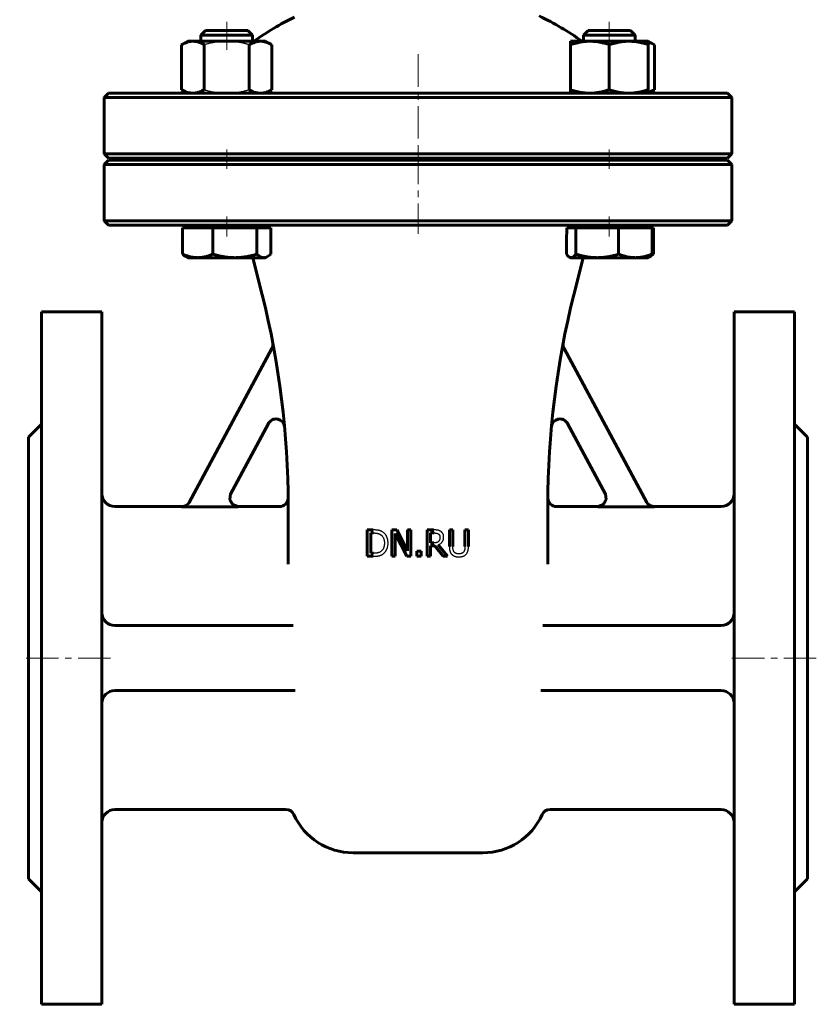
# Model space of a CAD drawing. Header units: millimetres. Extents: x -130 to 130, y -222 to 222.
# Tile 1 of 2: x -92 to 92, y -222 to 5. Entities that reach past the tile are written whole.
import ezdxf

# ---------------------------------------------------------------- set-up
doc = ezdxf.new("R2010")
doc.units = ezdxf.units.MM
for name, pattern in [('K5LT-1', [0]), ('K5LT_AXLED', [12, 7.5, -1.5, 1.5, -1.5]), ('K5LT_BASIC', [0])]:
    doc.linetypes.add(name, pattern=pattern)
doc.layers.add('Системный слой (1)', color=7, linetype='Continuous', true_color=0x6c6c6c)

# ---------------------------------------------------------------- blocks, each defined once
blk = doc.blocks.new('U0')
at = {"layer": 'Системный слой (1)', "color": 143, "linetype": 'K5LT_BASIC', "lineweight": 60, "true_color": 0x33acca}
for p, q in [((48.88, 2.75), (39.27, 2.75)), ((49.12, 2.75), (48.88, 2.75))]:
    blk.add_line(p, q, dxfattribs=at)
blk = doc.blocks.new('U1')
at = {"layer": 'Системный слой (1)', "color": 143, "linetype": 'K5LT_BASIC', "lineweight": 60, "true_color": 0x33acca}
for p, q in [((53.64, -0.09), (53.19, 0.07)), ((54.1, -0.29), (53.64, -0.09)), ((54.59, -0.55), (54.1, -0.29))]:
    blk.add_line(p, q, dxfattribs=at)
blk = doc.blocks.new('U2')
at = {"layer": 'Системный слой (1)', "color": 143, "linetype": 'K5LT_BASIC', "lineweight": 60, "true_color": 0x33acca}
for p, q in [((53.64, -11.41), (54.1, -11.21)), ((54.1, -11.21), (54.59, -10.95)), ((53.19, -11.57), (53.64, -11.41))]:
    blk.add_line(p, q, dxfattribs=at)
blk = doc.blocks.new('U3')
at = {"layer": 'Системный слой (1)', "color": 143, "linetype": 'K5LT_BASIC', "lineweight": 60, "true_color": 0x33acca}
for p, q in [((53.5, -49.57), (53.55, -49.54)), ((53.55, -49.54), (53.61, -49.51)), ((53.61, -49.51), (53.66, -49.48)), ((53.66, -49.48), (53.88, -49.34)), ((53.88, -49.34), (54.12, -49.16)), ((54.12, -49.16), (54.36, -48.95))]:
    blk.add_line(p, q, dxfattribs=at)
blk = doc.blocks.new('U5')
at = {"layer": 'Системный слой (1)', "color": 143, "linetype": 'K5LT_BASIC', "lineweight": 60, "true_color": 0x33acca}
for start, end in [(116.0652, 125.6514), (54.3486, 64.4836)]:
    blk.add_arc((0, -52.57), 65, start, end, dxfattribs=at)
blk = doc.blocks.new('U7')
at = {"layer": 'Системный слой (1)', "color": 143, "linetype": 'K5LT_BASIC', "lineweight": 60, "true_color": 0x33acca}
for p, q in [((0, -27.25), (-71.5, -27.25)), ((71.5, -27.25), (0, -27.25))]:
    blk.add_line(p, q, dxfattribs=at)
blk = doc.blocks.new('U8')
at = {"layer": 'Системный слой (1)', "color": 143, "linetype": 'K5LT_BASIC', "lineweight": 60, "true_color": 0x33acca}
for p, q in [((-71.5, -26.75), (0, -26.75)), ((0, -26.75), (71.5, -26.75))]:
    blk.add_line(p, q, dxfattribs=at)
blk = doc.blocks.new('U9')
at = {"layer": 'Системный слой (1)', "color": 143, "linetype": 'K5LT_BASIC', "lineweight": 60, "true_color": 0x33acca}
for p, q in [((34.31, -48.95), (34.55, -49.25)), ((34.55, -49.25), (34.78, -49.48)), ((34.78, -49.48), (34.99, -49.64)), ((34.99, -49.64), (35.13, -49.7)), ((35.13, -49.7), (35.26, -49.74)), ((35.26, -49.74), (35.39, -49.75))]:
    blk.add_line(p, q, dxfattribs=at)
blk = doc.blocks.new('U11')
at = {"layer": 'Системный слой (1)', "color": 143, "linetype": 'K5LT_BASIC', "lineweight": 60, "true_color": 0x33acca}
for p, q in [((53, -106.52), (52.79, -106.2)), ((53.25, -106.77), (53, -106.52)), ((53.38, -106.88), (53.25, -106.77)), ((53.46, -106.93), (53.38, -106.88)), ((53.49, -106.95), (53.46, -106.93)), ((53.51, -106.96), (53.49, -106.95)), ((53.84, -107.12), (53.51, -106.96)), ((54.55, -107.25), (53.84, -107.12))]:
    blk.add_line(p, q, dxfattribs=at)
blk = doc.blocks.new('U12')
at = {"layer": 'Системный слой (1)', "color": 143, "linetype": 'K5LT_BASIC', "lineweight": 60, "true_color": 0x33acca}
for p, q in [((-43.28, -104.3), (-43.48, -105.64)), ((-43.48, -105.64), (-42.79, -106.79)), ((-42.79, -106.79), (-41.52, -107.25))]:
    blk.add_line(p, q, dxfattribs=at)
blk = doc.blocks.new('U14')
at = {"layer": 'Системный слой (1)', "color": 143, "linetype": 'K5LT_BASIC', "lineweight": 60, "true_color": 0x33acca}
for p, q in [((41.52, -107.25), (32, -107.25)), ((70, -107.25), (54.55, -107.25))]:
    blk.add_line(p, q, dxfattribs=at)
blk = doc.blocks.new('U16')
at = {"layer": 'Системный слой (1)', "color": 143, "linetype": 'K5LT_BASIC', "lineweight": 60, "true_color": 0x33acca}
for p, q in [((-54.55, -107.25), (-70, -107.25)), ((-32, -107.25), (-41.52, -107.25))]:
    blk.add_line(p, q, dxfattribs=at)
blk = doc.blocks.new('U17')
at = {"layer": 'Системный слой (1)', "color": 143, "linetype": 'K5LT_BASIC', "lineweight": 60, "true_color": 0x33acca}
for p, q in [((43.28, -104.3), (43.48, -105.64)), ((42.79, -106.79), (41.52, -107.25)), ((43.48, -105.64), (42.79, -106.79))]:
    blk.add_line(p, q, dxfattribs=at)
blk = doc.blocks.new('U18')
at = {"layer": 'Системный слой (1)', "color": 143, "linetype": 'K5LT_BASIC', "lineweight": 60, "true_color": 0x33acca}
for p, q in [((-45.72, 2.75), (-49.12, 2.75)), ((-39.27, 2.75), (-45.72, 2.75))]:
    blk.add_line(p, q, dxfattribs=at)
blk = doc.blocks.new('U19')
at = {"layer": 'Системный слой (1)', "color": 143, "linetype": 'K5LT_BASIC', "lineweight": 60, "true_color": 0x33acca}
for p, q in [((-35.64, -49.75), (-35.34, -49.72)), ((-35.34, -49.72), (-35.03, -49.63)), ((-35.03, -49.63), (-34.73, -49.48)), ((-34.73, -49.48), (-34.5, -49.34)), ((-34.5, -49.34), (-34.27, -49.16)), ((-34.27, -49.16), (-34.03, -48.95))]:
    blk.add_line(p, q, dxfattribs=at)

msp = doc.modelspace()

# ---------------------------------------------------------------- linework, layer by layer
at = {"layer": 'Системный слой (1)', "color": 30, "linetype": 'K5LT_AXLED', "lineweight": 18, "true_color": 0xff8000}
for p, q in [((-44.19, -1.75), (-44.19, 4.75)), ((44.19, -1.75), (44.19, 4.75)), ((0, -2.75), (0, -28.75)), ((-44.19, -29.25), (-44.19, -24.75)), ((44.19, -29.25), (44.19, -24.75)), ((0, -25.25), (0, -44.25)), ((-44.19, -44.85), (-44.19, -40.25)), ((44.19, -44.85), (44.19, -40.25)), ((-71, -142.25), (-92, -142.25)), ((92, -142.25), (71, -142.25))]:
    msp.add_line(p, q, dxfattribs=at)
at = {"layer": 'Системный слой (1)', "color": 143, "linetype": 'K5LT_BASIC', "lineweight": 60, "true_color": 0x33acca}
for p, q in [((-49.12, 2.75), (-50.19, 1.68)), ((-39.27, 2.75), (-38.19, 1.68)), ((39.27, 2.75), (38.19, 1.68)), ((49.12, 2.75), (50.19, 1.68)), ((-53.19, 0.25), (-54.59, -0.55)), ((-53.19, 0.25), (-51.99, 0.25)), ((-51.99, 0.25), (-44.19, 0.25)), ((-50.19, 1.68), (-46.05, 1.68)), ((-50.19, 0.25), (-50.19, 1.68)), ((-46.05, 1.68), (-38.19, 1.68)), ((-44.19, 0.25), (-36.4, 0.25)), ((-38.19, 0.25), (-38.19, 1.68)), ((-36.4, 0.25), (-35.19, 0.25)), ((-35.19, 0.25), (-33.8, -0.55)), ((35.19, -0.55), (35.19, 0.25)), ((35.19, 0.25), (39.69, 0.25)), ((38.19, 0.25), (38.19, 1.68)), ((38.19, 1.68), (49.9, 1.68)), ((39.69, 0.25), (48.69, 0.25)), ((48.69, 0.25), (53.19, 0.25)), ((49.9, 1.68), (50.19, 1.68)), ((50.19, 0.25), (50.19, 1.68)), ((53.19, 0.25), (54.59, -0.55)), ((53.19, 0.25), (53.19, -0.55)), ((-54.59, -0.55), (-54.59, -10.95)), ((-49.39, -0.55), (-49.39, -10.95)), ((-39, -0.55), (-39, -10.95)), ((-33.8, -0.55), (-33.8, -10.95)), ((35.19, -0.55), (35.19, -10.95)), ((44.19, -0.55), (44.19, -10.95)), ((53.19, -0.55), (53.19, -10.95)), ((54.59, -0.55), (54.59, -10.95)), ((-53.19, -11.75), (-54.59, -10.95)), ((-35.19, -11.75), (-33.8, -10.95)), ((35.19, -11.75), (35.19, -10.95)), ((53.19, -11.75), (54.59, -10.95)), ((53.19, -10.95), (53.19, -11.75)), ((-71.5, -11.75), (-72.5, -12.75)), ((-72.5, -25.75), (-72.5, -12.75)), ((-72.5, -12.75), (0, -12.75)), ((-50.56, -11.75), (-71.5, -11.75)), ((0, -11.75), (-50.56, -11.75)), ((50.56, -11.75), (0, -11.75)), ((0, -12.75), (72.5, -12.75)), ((71.5, -11.75), (50.56, -11.75)), ((71.5, -11.75), (72.5, -12.75)), ((72.5, -25.75), (72.5, -12.75)), ((-71.5, -26.75), (-72.5, -25.75)), ((0, -25.75), (-72.5, -25.75)), ((-71.5, -27.25), (-72.5, -28.25)), ((-50.19, -27.25), (-50.19, -26.75)), ((-38.19, -27.25), (-38.19, -26.75)), ((72.5, -25.75), (0, -25.75)), ((38.19, -27.25), (38.19, -26.75)), ((50.19, -27.25), (50.19, -26.75)), ((71.5, -26.75), (72.5, -25.75)), ((71.5, -27.25), (72.5, -28.25)), ((-72.5, -41.25), (-72.5, -28.25)), ((-72.5, -28.25), (0, -28.25)), ((0, -28.25), (72.5, -28.25)), ((72.5, -41.25), (72.5, -28.25)), ((-71.5, -42.25), (-72.5, -41.25)), ((0, -41.25), (-72.5, -41.25)), ((-71.5, -42.25), (-50.56, -42.25)), ((-54.36, -42.85), (-50.89, -42.85)), ((-54.36, -42.85), (-54.36, -48.95)), ((-53.19, -42.85), (-53.19, -42.25)), ((-50.89, -42.85), (-47.41, -42.85)), ((-50.56, -42.25), (0, -42.25)), ((-47.41, -42.85), (-47.41, -48.95)), ((-47.41, -42.85), (-42.33, -42.85)), ((-42.33, -42.85), (-37.25, -42.85)), ((-37.25, -42.85), (-37.25, -48.95)), ((-37.25, -42.85), (-35.64, -42.85)), ((-35.64, -42.85), (-34.03, -42.85)), ((-35.19, -42.85), (-35.19, -42.25)), ((-34.03, -42.85), (-34.03, -48.95)), ((72.5, -41.25), (0, -41.25)), ((0, -42.25), (50.56, -42.25)), ((34.41, -42.85), (35.39, -42.85)), ((35.19, -42.85), (35.19, -42.25)), ((35.39, -42.85), (36.47, -42.85)), ((36.47, -42.85), (41.41, -42.85)), ((36.47, -42.85), (36.47, -48.95)), ((41.41, -42.85), (46.35, -42.85)), ((46.35, -42.85), (50.21, -42.85)), ((46.35, -42.85), (46.35, -48.95)), ((50.21, -42.85), (54.08, -42.85)), ((50.56, -42.25), (71.5, -42.25)), ((53.19, -42.85), (53.19, -42.25)), ((54.08, -42.85), (54.08, -48.95)), ((54.08, -42.85), (54.36, -42.85)), ((54.36, -42.85), (54.36, -48.95)), ((71.5, -42.25), (72.5, -41.25)), ((34.31, -45.31), (34.31, -48.95)), ((-53.19, -49.75), (-53.66, -49.48)), ((-50.89, -49.75), (-53.19, -49.75)), ((-42.33, -49.75), (-50.89, -49.75)), ((-35.64, -49.75), (-42.33, -49.75)), ((-35.97, -58.36), (-38.12, -49.75)), ((-35.19, -49.75), (-35.64, -49.75)), ((-35.19, -49.75), (-34.73, -49.48)), ((35.19, -49.75), (34.99, -49.64)), ((35.39, -49.75), (35.19, -49.75)), ((41.41, -49.75), (35.39, -49.75)), ((35.97, -58.36), (38.12, -49.75)), ((50.21, -49.75), (41.41, -49.75)), ((53.19, -49.75), (50.21, -49.75)), ((53.19, -49.75), (53.39, -49.64)), ((53.39, -49.64), (53.66, -49.48)), ((-87, -62.25), (-87, -222.25)), ((-87, -62.25), (-73, -62.25)), ((-73, -62.25), (-73, -222.25)), ((87, -62.25), (73, -62.25)), ((73, -62.25), (73, -222.25)), ((87, -62.25), (87, -222.25)), ((-52.83, -106.28), (-33.74, -70.73)), ((52.83, -106.28), (33.74, -70.73)), ((-90, -91.25), (-87, -88.25)), ((-34.57, -88.07), (-43.33, -104.39)), ((34.57, -88.07), (43.33, -104.39)), ((90, -91.25), (87, -88.25)), ((-90, -91.25), (-90, -193.25)), ((90, -91.25), (90, -193.25)), ((-30, -120.59), (-30, -106.87)), ((30, -120.59), (30, -106.87)), ((-54.6, -107.34), (-41.57, -107.34)), ((54.6, -107.34), (41.57, -107.34)), ((-10.33, -112.65), (-11.72, -112.65)), ((-11.72, -112.65), (-11.72, -118.75)), ((-10.91, -118.05), (-10.91, -113.35)), ((-10.91, -113.35), (-10.29, -113.35)), ((-6.03, -112.65), (-6.03, -118.75)), ((-4.88, -112.65), (-6.03, -112.65)), ((-5.28, -118.75), (-5.28, -113.49)), ((-5.28, -113.49), (-2.58, -118.75)), ((-2.43, -117.48), (-4.88, -112.65)), ((-2.43, -112.65), (-2.43, -117.48)), ((-1.67, -112.65), (-2.43, -112.65)), ((-1.67, -118.75), (-1.67, -112.65)), ((2.11, -112.65), (2.11, -118.75)), ((3.68, -112.65), (2.11, -112.65)), ((2.92, -115.64), (2.92, -113.35)), ((2.92, -113.35), (3.72, -113.35)), ((7.24, -112.65), (7.24, -116.45)), ((8.05, -112.65), (7.24, -112.65)), ((8.05, -116.45), (8.05, -112.65)), ((11.65, -112.65), (10.84, -112.65)), ((10.84, -112.65), (10.84, -116.47)), ((11.65, -116.45), (11.65, -112.65)), ((3.63, -115.64), (2.92, -115.64)), ((-10.29, -118.05), (-10.91, -118.05)), ((-0.27, -117.58), (-0.27, -118.75)), ((0.7, -117.58), (-0.27, -117.58)), ((0.7, -118.75), (0.7, -117.58)), ((2.92, -118.75), (2.92, -116.32)), ((2.92, -116.32), (3.85, -116.32)), ((3.85, -116.32), (5.78, -118.75)), ((6.83, -118.75), (4.66, -116.09)), ((-11.72, -118.75), (-10.32, -118.75)), ((-6.03, -118.75), (-5.28, -118.75)), ((-2.58, -118.75), (-1.67, -118.75)), ((-0.27, -118.75), (0.7, -118.75)), ((2.11, -118.75), (2.92, -118.75)), ((5.78, -118.75), (6.83, -118.75)), ((-70, -134.75), (-28.83, -134.75)), ((70, -134.75), (28.83, -134.75)), ((-28.36, -149.75), (-70, -149.75)), ((28.36, -149.75), (70, -149.75)), ((-30.49, -177.25), (-70, -177.25)), ((70, -177.25), (30.49, -177.25)), ((-15, -187.25), (15, -187.25)), ((-90, -193.25), (-87, -196.25)), ((90, -193.25), (87, -196.25)), ((-87, -222.25), (-73, -222.25)), ((87, -222.25), (73, -222.25))]:
    msp.add_line(p, q, dxfattribs=at)
for centre, radius, start, end in [((-230, -106.87), 200, 0, 14.0362), ((230, -106.87), 200, 165.9638, 180), ((-35.5, -69.78), 2, 331.7693, 10.7966), ((35.5, -69.78), 2, 169.2034, 208.2307), ((-32.81, -89.02), 2, 5.1726, 151.7693), ((32.81, -89.02), 2, 28.2307, 174.8274), ((-70, -104.25), 3, 180, 270), ((70, -104.25), 3, 270, 0), ((-32, -105.25), 2, 270, 355.7768), ((32, -105.25), 2, 184.2232, 270), ((230, -106.87), 200, 179.5778, 179.5779), ((-70, -131.75), 3, 180, 270), ((70, -131.75), 3, 270, 0), ((-70, -152.75), 3, 90, 180), ((70, -152.75), 3, 0, 90), ((-70, -180.25), 3, 90, 180), ((-30.49, -179.25), 2, 24.3157, 90), ((30.49, -179.25), 2, 90, 155.6843), ((70, -180.25), 3, 0, 90), ((-15, -172.25), 15, 204.3157, 270), ((15, -172.25), 15, 270, 335.6843)]:
    msp.add_arc(centre, radius, start, end, dxfattribs=at)
msp.add_ellipse((31.99, -12.44), major_axis=(0.64, 63.14), ratio=0.049247, start_param=4.165263, end_param=4.210345, dxfattribs=at)
for points, knots in [([(-51.99, 0.25), (-52.1, 0.25), (-52.32, 0.24), (-52.66, 0.2), (-52.98, 0.13), (-53.29, 0.04), (-53.65, -0.09), (-54.08, -0.28), (-54.42, -0.46), (-54.59, -0.55)], [0, 0, 0, 0, 1.413858, 2.745248, 4.003674, 5.206773, 6.389289, 8.162955, 10, 10, 10, 10]), ([(-49.39, -0.55), (-49.61, -0.42), (-49.99, -0.23), (-50.5, -0.02), (-50.93, 0.12), (-51.33, 0.2), (-51.68, 0.24), (-51.9, 0.25), (-51.99, 0.25)], [0, 0, 0, 0, 2.090274, 3.696535, 5.221998, 6.6506, 8.010791, 9, 9, 9, 9]), ([(-36.4, 0.25), (-36.51, 0.25), (-36.74, 0.24), (-37.07, 0.2), (-37.39, 0.13), (-37.7, 0.04), (-38.07, -0.09), (-38.49, -0.28), (-38.83, -0.46), (-39, -0.55)], [0, 0, 0, 0, 1.413858, 2.745248, 4.003674, 5.206773, 6.389289, 8.162955, 10, 10, 10, 10]), ([(-33.8, -0.55), (-34.03, -0.42), (-34.4, -0.23), (-34.91, -0.02), (-35.34, 0.12), (-35.74, 0.2), (-36.09, 0.24), (-36.31, 0.25), (-36.4, 0.25)], [0, 0, 0, 0, 2.090274, 3.696535, 5.221998, 6.6506, 8.010791, 9, 9, 9, 9]), ([(39.69, 0.25), (39.5, 0.25), (39.11, 0.24), (38.54, 0.2), (37.98, 0.13), (37.44, 0.04), (36.81, -0.09), (36.07, -0.28), (35.49, -0.46), (35.19, -0.55)], [0, 0, 0, 0, 1.413858, 2.745248, 4.003674, 5.206773, 6.389289, 8.162955, 10, 10, 10, 10]), ([(44.19, -0.55), (43.81, -0.42), (43.15, -0.23), (42.27, -0.02), (41.52, 0.12), (40.83, 0.2), (40.23, 0.24), (39.85, 0.25), (39.69, 0.25)], [0, 0, 0, 0, 2.090274, 3.696535, 5.221998, 6.6506, 8.010791, 9, 9, 9, 9]), ([(48.69, 0.25), (48.5, 0.25), (48.11, 0.24), (47.54, 0.2), (46.98, 0.13), (46.44, 0.04), (45.81, -0.09), (45.07, -0.28), (44.49, -0.46), (44.19, -0.55)], [0, 0, 0, 0, 1.413858, 2.745248, 4.003674, 5.206773, 6.389289, 8.162955, 10, 10, 10, 10]), ([(53.19, -0.55), (52.81, -0.42), (52.15, -0.23), (51.27, -0.02), (50.52, 0.12), (49.83, 0.2), (49.23, 0.24), (48.85, 0.25), (48.69, 0.25)], [0, 0, 0, 0, 2.090274, 3.696535, 5.221998, 6.6506, 8.010791, 9, 9, 9, 9]), ([(-54.59, -10.95), (-54.36, -11.08), (-53.98, -11.27), (-53.47, -11.48), (-53.04, -11.62), (-52.64, -11.7), (-52.3, -11.74), (-52.08, -11.75), (-51.99, -11.75)], [0, 0, 0, 0, 2.090274, 3.696535, 5.221998, 6.6506, 8.010791, 9, 9, 9, 9]), ([(-51.99, -11.75), (-51.88, -11.75), (-51.65, -11.74), (-51.32, -11.7), (-51, -11.63), (-50.69, -11.54), (-50.32, -11.41), (-49.89, -11.22), (-49.56, -11.04), (-49.39, -10.95)], [0, 0, 0, 0, 1.413858, 2.745248, 4.003674, 5.206773, 6.389289, 8.162955, 10, 10, 10, 10]), ([(-39, -10.95), (-38.77, -11.08), (-38.4, -11.27), (-37.89, -11.48), (-37.46, -11.62), (-37.06, -11.7), (-36.71, -11.74), (-36.49, -11.75), (-36.4, -11.75)], [0, 0, 0, 0, 2.090274, 3.696535, 5.221998, 6.6506, 8.010791, 9, 9, 9, 9]), ([(-36.4, -11.75), (-36.29, -11.75), (-36.06, -11.74), (-35.73, -11.7), (-35.41, -11.63), (-35.1, -11.54), (-34.73, -11.41), (-34.31, -11.22), (-33.97, -11.04), (-33.8, -10.95)], [0, 0, 0, 0, 1.413858, 2.745248, 4.003674, 5.206773, 6.389289, 8.162955, 10, 10, 10, 10]), ([(35.19, -10.95), (35.58, -11.08), (36.24, -11.27), (37.12, -11.48), (37.87, -11.62), (38.56, -11.7), (39.16, -11.74), (39.54, -11.75), (39.69, -11.75)], [0, 0, 0, 0, 2.090274, 3.696535, 5.221998, 6.6506, 8.010791, 9, 9, 9, 9]), ([(39.69, -11.75), (39.89, -11.75), (40.28, -11.74), (40.85, -11.7), (41.4, -11.63), (41.95, -11.54), (42.58, -11.41), (43.32, -11.22), (43.9, -11.04), (44.19, -10.95)], [0, 0, 0, 0, 1.413858, 2.745248, 4.003674, 5.206773, 6.389289, 8.162955, 10, 10, 10, 10]), ([(44.19, -10.95), (44.58, -11.08), (45.24, -11.27), (46.12, -11.48), (46.87, -11.62), (47.56, -11.7), (48.16, -11.74), (48.54, -11.75), (48.69, -11.75)], [0, 0, 0, 0, 2.090274, 3.696535, 5.221998, 6.6506, 8.010791, 9, 9, 9, 9]), ([(48.69, -11.75), (48.89, -11.75), (49.28, -11.74), (49.85, -11.7), (50.4, -11.63), (50.95, -11.54), (51.58, -11.41), (52.32, -11.22), (52.9, -11.04), (53.19, -10.95)], [0, 0, 0, 0, 1.413858, 2.745248, 4.003674, 5.206773, 6.389289, 8.162955, 10, 10, 10, 10]), ([(-53.66, -49.48), (-53.77, -49.42), (-53.99, -49.27), (-54.23, -49.06), (-54.36, -48.95)], [0, 0, 0, 0, 2.43702, 5, 5, 5, 5]), ([(-54.36, -48.95), (-54.06, -49.08), (-53.56, -49.27), (-52.87, -49.48), (-52.3, -49.62), (-51.77, -49.7), (-51.3, -49.74), (-51.01, -49.75), (-50.89, -49.75)], [0, 0, 0, 0, 2.090274, 3.696535, 5.221998, 6.6506, 8.010791, 9, 9, 9, 9]), ([(-50.89, -49.75), (-50.74, -49.75), (-50.44, -49.74), (-50, -49.7), (-49.57, -49.63), (-49.15, -49.54), (-48.66, -49.41), (-48.09, -49.22), (-47.64, -49.05), (-47.41, -48.95)], [0, 0, 0, 0, 1.413858, 2.745248, 4.003674, 5.206773, 6.389289, 8.162955, 10, 10, 10, 10]), ([(-47.41, -48.95), (-46.98, -49.08), (-46.23, -49.27), (-45.24, -49.48), (-44.4, -49.62), (-43.61, -49.7), (-42.93, -49.74), (-42.51, -49.75), (-42.33, -49.75)], [0, 0, 0, 0, 2.090274, 3.696535, 5.221998, 6.6506, 8.010791, 9, 9, 9, 9]), ([(-42.33, -49.75), (-42.11, -49.75), (-41.67, -49.74), (-41.03, -49.7), (-40.4, -49.63), (-39.79, -49.54), (-39.07, -49.41), (-38.23, -49.22), (-37.58, -49.05), (-37.25, -48.95)], [0, 0, 0, 0, 1.413858, 2.745248, 4.003674, 5.206773, 6.389289, 8.162955, 10, 10, 10, 10]), ([(-37.25, -48.95), (-37.11, -49.08), (-36.87, -49.27), (-36.56, -49.48), (-36.29, -49.62), (-36.04, -49.7), (-35.83, -49.74), (-35.69, -49.75), (-35.64, -49.75)], [0, 0, 0, 0, 2.090274, 3.696535, 5.221998, 6.6506, 8.010791, 9, 9, 9, 9]), ([(35.39, -49.75), (35.44, -49.75), (35.53, -49.74), (35.67, -49.7), (35.8, -49.63), (35.93, -49.54), (36.08, -49.41), (36.26, -49.22), (36.39, -49.05), (36.47, -48.95)], [0, 0, 0, 0, 1.413858, 2.745248, 4.003674, 5.206773, 6.389289, 8.162955, 10, 10, 10, 10]), ([(36.47, -48.95), (36.89, -49.08), (37.61, -49.27), (38.58, -49.48), (39.4, -49.62), (40.16, -49.7), (40.82, -49.74), (41.23, -49.75), (41.41, -49.75)], [0, 0, 0, 0, 2.090274, 3.696535, 5.221998, 6.6506, 8.010791, 9, 9, 9, 9]), ([(41.41, -49.75), (41.62, -49.75), (42.04, -49.74), (42.67, -49.7), (43.28, -49.63), (43.88, -49.54), (44.57, -49.41), (45.39, -49.22), (46.02, -49.05), (46.35, -48.95)], [0, 0, 0, 0, 1.413858, 2.745248, 4.003674, 5.206773, 6.389289, 8.162955, 10, 10, 10, 10]), ([(46.35, -48.95), (46.68, -49.08), (47.24, -49.27), (48, -49.48), (48.64, -49.62), (49.23, -49.7), (49.75, -49.74), (50.07, -49.75), (50.21, -49.75)], [0, 0, 0, 0, 2.090274, 3.696535, 5.221998, 6.6506, 8.010791, 9, 9, 9, 9]), ([(50.21, -49.75), (50.38, -49.75), (50.71, -49.74), (51.2, -49.7), (51.68, -49.63), (52.15, -49.54), (52.69, -49.41), (53.33, -49.22), (53.82, -49.05), (54.08, -48.95)], [0, 0, 0, 0, 1.413858, 2.745248, 4.003674, 5.206773, 6.389289, 8.162955, 10, 10, 10, 10]), ([(54.08, -48.95), (53.98, -49.08), (53.82, -49.28), (53.6, -49.5), (53.46, -49.59), (53.39, -49.64)], [0, 0, 0, 0, 2.325893, 4.060891, 6, 6, 6, 6]), ([(-54.55, -107.25), (-54.19, -107.25), (-53.47, -107.05), (-52.96, -106.51), (-52.79, -106.2), (-52.79, -106.2), (-52.79, -106.2)], [0, 0, 0, 0, 0.49999, 0.999979, 0.999979, 1, 1, 1, 1])]:
    msp.add_open_spline(points, degree=3, knots=knots, dxfattribs=at)
at = {"layer": 'Системный слой (1)', "color": 7, "linetype": 'K5LT-1'}
for points, knots in [([(-44.19, 0.25), (-44.28, 0.25), (-44.44, 0.25), (-44.69, 0.24), (-44.93, 0.23), (-45.26, 0.22), (-45.67, 0.18), (-46.14, 0.13), (-46.6, 0.07), (-46.96, 0.01), (-47.26, -0.04), (-47.49, -0.09), (-47.71, -0.13), (-47.98, -0.19), (-48.29, -0.26), (-48.65, -0.35), (-49.02, -0.45), (-49.26, -0.52), (-49.39, -0.55)], [0.5271387, 0.5271387, 0.5271387, 0.5271387, 0.5531458, 0.5791529, 0.6051599, 0.631167, 0.6831811, 0.7351952, 0.7805193, 0.8258433, 0.8485053, 0.8711674, 0.8938294, 0.9164914, 0.9509379, 0.9853845, 1.019831, 1.0542775, 1.0542775, 1.0542775, 1.0542775]), ([(-39, -0.55), (-39.08, -0.53), (-39.24, -0.49), (-39.48, -0.42), (-39.71, -0.36), (-40.02, -0.28), (-40.4, -0.19), (-40.78, -0.11), (-41.08, -0.05), (-41.31, -0.01), (-41.54, 0.03), (-41.99, 0.1), (-42.49, 0.16), (-43.04, 0.21), (-43.55, 0.24), (-43.94, 0.25), (-44.19, 0.25)], [0, 0, 0, 0, 0.0222295, 0.0444591, 0.0666886, 0.0889181, 0.1333772, 0.1778363, 0.2011328, 0.2244293, 0.2477258, 0.2710223, 0.3642084, 0.404941, 0.4456736, 0.5271387, 0.5271387, 0.5271387, 0.5271387]), ([(-49.39, -10.95), (-49.31, -10.97), (-49.15, -11.01), (-48.91, -11.08), (-48.67, -11.14), (-48.36, -11.22), (-47.98, -11.31), (-47.61, -11.39), (-47.31, -11.45), (-47.08, -11.49), (-46.85, -11.53), (-46.4, -11.6), (-45.9, -11.66), (-45.35, -11.71), (-44.84, -11.74), (-44.45, -11.75), (-44.19, -11.75)], [0, 0, 0, 0, 0.0222295, 0.0444591, 0.0666886, 0.0889181, 0.1333772, 0.1778363, 0.2011328, 0.2244293, 0.2477258, 0.2710223, 0.3642084, 0.404941, 0.4456736, 0.5271387, 0.5271387, 0.5271387, 0.5271387]), ([(-44.19, -11.75), (-44.11, -11.75), (-43.95, -11.75), (-43.7, -11.74), (-43.46, -11.73), (-43.13, -11.72), (-42.72, -11.68), (-42.25, -11.63), (-41.79, -11.57), (-41.42, -11.51), (-41.13, -11.46), (-40.9, -11.41), (-40.68, -11.37), (-40.41, -11.31), (-40.1, -11.24), (-39.74, -11.15), (-39.37, -11.05), (-39.12, -10.98), (-39, -10.95)], [0.5271387, 0.5271387, 0.5271387, 0.5271387, 0.5531458, 0.5791529, 0.6051599, 0.631167, 0.6831811, 0.7351952, 0.7805193, 0.8258433, 0.8485053, 0.8711674, 0.8938294, 0.9164914, 0.9509379, 0.9853845, 1.019831, 1.0542775, 1.0542775, 1.0542775, 1.0542775]), ([(-41.57, -107.34), (-41.65, -107.34), (-41.79, -107.33), (-42.01, -107.29), (-42.19, -107.24), (-42.33, -107.19), (-42.41, -107.15), (-42.52, -107.1), (-42.66, -107.02), (-42.8, -106.92), (-42.87, -106.86), (-42.9, -106.83), (-42.94, -106.8), (-42.99, -106.75), (-43.08, -106.65), (-43.2, -106.51), (-43.31, -106.33), (-43.38, -106.19), (-43.41, -106.11), (-43.43, -106.05), (-43.44, -106.03), (-43.46, -105.98), (-43.48, -105.92), (-43.52, -105.79), (-43.55, -105.61), (-43.56, -105.44), (-43.56, -105.31), (-43.56, -105.22), (-43.55, -105.06), (-43.51, -104.86), (-43.45, -104.66), (-43.39, -104.5), (-43.35, -104.43), (-43.33, -104.39)], [0, 0, 0, 0, 0.0224537, 0.0449075, 0.0673612, 0.078568, 0.0897749, 0.0921139, 0.1156202, 0.1399616, 0.1424321, 0.1449427, 0.1495596, 0.1587934, 0.1654319, 0.1903196, 0.2152073, 0.2271693, 0.2391314, 0.2415649, 0.2439696, 0.2479649, 0.2559554, 0.2640218, 0.2880692, 0.3121167, 0.314446, 0.3263957, 0.3383455, 0.3632977, 0.38825, 0.4011544, 0.4140588, 0.4140588, 0.4140588, 0.4140588]), ([(41.57, -107.34), (41.65, -107.34), (41.79, -107.33), (42.01, -107.29), (42.19, -107.24), (42.33, -107.19), (42.41, -107.15), (42.52, -107.1), (42.66, -107.02), (42.8, -106.92), (42.87, -106.86), (42.9, -106.83), (42.94, -106.8), (42.99, -106.75), (43.08, -106.65), (43.2, -106.51), (43.31, -106.33), (43.38, -106.19), (43.41, -106.11), (43.43, -106.05), (43.44, -106.03), (43.46, -105.98), (43.48, -105.92), (43.52, -105.79), (43.55, -105.61), (43.56, -105.44), (43.56, -105.31), (43.56, -105.23), (43.55, -105.06), (43.51, -104.86), (43.45, -104.66), (43.39, -104.5), (43.35, -104.43), (43.33, -104.39)], [0, 0, 0, 0, 0.0224542, 0.0449084, 0.0673627, 0.0785697, 0.0897768, 0.0921159, 0.1156236, 0.1399663, 0.1424368, 0.1449472, 0.1495658, 0.158803, 0.1654335, 0.1903238, 0.2152141, 0.2271704, 0.2391268, 0.2415595, 0.2439634, 0.2479619, 0.255959, 0.2640037, 0.2880427, 0.3120816, 0.3144135, 0.3263786, 0.3383438, 0.3632977, 0.3882517, 0.4011553, 0.4140588, 0.4140588, 0.4140588, 0.4140588]), ([(-52.83, -106.28), (-52.87, -106.35), (-52.94, -106.47), (-53.04, -106.6), (-53.15, -106.73), (-53.23, -106.8), (-53.33, -106.89), (-53.4, -106.94), (-53.48, -107), (-53.53, -107.03), (-53.58, -107.06), (-53.64, -107.09), (-53.72, -107.14), (-53.81, -107.18), (-53.91, -107.22), (-54.02, -107.25), (-54.13, -107.28), (-54.24, -107.31), (-54.4, -107.33), (-54.52, -107.34), (-54.6, -107.34)], [0, 0, 0, 0, 0.022516, 0.0450321, 0.0479173, 0.0733185, 0.0758745, 0.0885202, 0.1011659, 0.1036446, 0.1082878, 0.1175741, 0.1237885, 0.1352393, 0.1466902, 0.158141, 0.1695918, 0.1810427, 0.1924935, 0.2169426, 0.2169426, 0.2169426, 0.2169426]), ([(52.83, -106.28), (52.87, -106.35), (52.94, -106.47), (53.04, -106.6), (53.15, -106.73), (53.23, -106.8), (53.33, -106.89), (53.4, -106.94), (53.48, -107), (53.53, -107.03), (53.58, -107.06), (53.64, -107.09), (53.72, -107.14), (53.81, -107.18), (53.91, -107.22), (54.02, -107.25), (54.13, -107.28), (54.24, -107.31), (54.39, -107.33), (54.51, -107.34), (54.59, -107.34), (54.6, -107.34)], [0, 0, 0, 0, 0.022518, 0.045036, 0.0479243, 0.0733306, 0.0758866, 0.0885297, 0.1011728, 0.1036506, 0.1082961, 0.117587, 0.1237836, 0.1352323, 0.146681, 0.1581297, 0.1695783, 0.181027, 0.1924757, 0.2144321, 0.2169426, 0.2169426, 0.2169426, 0.2169426]), ([(-8.15, -113.13), (-8.17, -113.12), (-8.2, -113.1), (-8.28, -113.05), (-8.38, -113), (-8.48, -112.95), (-8.56, -112.92), (-8.63, -112.89), (-8.7, -112.86), (-8.77, -112.84), (-8.84, -112.82), (-8.91, -112.8), (-8.97, -112.78), (-9.03, -112.77), (-9.09, -112.75), (-9.15, -112.74), (-9.2, -112.73), (-9.27, -112.72), (-9.39, -112.7), (-9.57, -112.68), (-9.76, -112.66), (-9.93, -112.66), (-10.06, -112.65), (-10.19, -112.65), (-10.29, -112.65), (-10.33, -112.65)], [-0.7117352, -0.7117352, -0.7117352, -0.7117352, -0.684263, -0.6567907, -0.6018462, -0.5469017, -0.5194294, -0.4919572, -0.4644849, -0.4370127, -0.4095404, -0.3820682, -0.3612712, -0.3404742, -0.3196773, -0.2988803, -0.282961, -0.2670417, -0.2352032, -0.1764024, -0.1176016, -0.0882012, -0.0588008, -0.0294004, 0, 0, 0, 0]), ([(-10.29, -113.35), (-10.26, -113.35), (-10.2, -113.35), (-10.11, -113.35), (-10.02, -113.36), (-9.93, -113.36), (-9.85, -113.37), (-9.78, -113.37), (-9.71, -113.38), (-9.64, -113.39), (-9.58, -113.4), (-9.52, -113.41), (-9.47, -113.42), (-9.42, -113.43), (-9.39, -113.43), (-9.36, -113.44), (-9.32, -113.45), (-9.28, -113.46), (-9.23, -113.48), (-9.18, -113.49), (-9.12, -113.51), (-9.06, -113.53), (-8.94, -113.58), (-8.82, -113.64), (-8.71, -113.7), (-8.68, -113.72)], [-0.1221363, -0.1221363, -0.1221363, -0.1221363, -0.1167227, -0.1113091, -0.1058954, -0.1004818, -0.0956723, -0.0908628, -0.0860534, -0.0812439, -0.0769512, -0.0726586, -0.068366, -0.0640733, -0.0621464, -0.0602195, -0.0563657, -0.0525119, -0.0486581, -0.0448044, -0.0409506, -0.033243, -0.028591, -0.0085238, 0, 0, 0, 0]), ([(-8.68, -113.72), (-8.65, -113.74), (-8.59, -113.78), (-8.52, -113.83), (-8.42, -113.91), (-8.31, -114.01), (-8.17, -114.18), (-8.05, -114.37), (-7.95, -114.58), (-7.89, -114.74), (-7.84, -114.91), (-7.8, -115.1), (-7.78, -115.32), (-7.77, -115.46), (-7.76, -115.54), (-7.76, -115.62), (-7.76, -115.67), (-7.76, -115.69)], [-0.2287227, -0.2287227, -0.2287227, -0.2287227, -0.2162683, -0.2038139, -0.2012236, -0.1771758, -0.1531352, -0.1290946, -0.1042272, -0.0811987, -0.0766793, -0.0511477, -0.0256161, -0.0192121, -0.0128081, -0.006404, 0, 0, 0, 0]), ([(-6.91, -115.7), (-6.91, -115.66), (-6.91, -115.58), (-6.92, -115.45), (-6.93, -115.33), (-6.94, -115.18), (-6.97, -115), (-7.01, -114.8), (-7.06, -114.61), (-7.12, -114.44), (-7.18, -114.29), (-7.24, -114.15), (-7.31, -114.02), (-7.37, -113.93), (-7.46, -113.79), (-7.6, -113.61), (-7.83, -113.37), (-8.02, -113.22), (-8.13, -113.15), (-8.15, -113.13)], [-0.2365722, -0.2365722, -0.2365722, -0.2365722, -0.2281293, -0.2196863, -0.2112434, -0.2028004, -0.1870988, -0.1713971, -0.1566128, -0.1418285, -0.1294659, -0.1171032, -0.104754, -0.0924047, -0.0897364, -0.0623696, -0.0340199, -0.0060646, 0, 0, 0, 0]), ([(5.23, -112.97), (5.2, -112.95), (5.13, -112.91), (5.05, -112.87), (4.98, -112.83), (4.92, -112.81), (4.85, -112.78), (4.8, -112.76), (4.75, -112.75), (4.68, -112.73), (4.63, -112.72), (4.59, -112.71), (4.58, -112.71), (4.56, -112.71), (4.52, -112.7), (4.46, -112.69), (4.36, -112.68), (4.24, -112.67), (4.12, -112.66), (4.03, -112.66), (3.96, -112.65), (3.89, -112.65), (3.82, -112.65), (3.76, -112.65), (3.72, -112.65), (3.69, -112.65), (3.68, -112.65)], [-0.1611551, -0.1611551, -0.1611551, -0.1611551, -0.1493345, -0.137514, -0.1350514, -0.1240045, -0.118481, -0.1129576, -0.1076681, -0.1023787, -0.0917998, -0.0912664, -0.0901997, -0.0880662, -0.0855945, -0.0788559, -0.0705057, -0.0554168, -0.0418661, -0.0350908, -0.0283154, -0.0212366, -0.0141577, -0.0070789, -0.0035394, 0, 0, 0, 0]), ([(3.72, -113.35), (3.75, -113.35), (3.79, -113.35), (3.85, -113.35), (3.9, -113.35), (3.96, -113.36), (4.01, -113.36), (4.06, -113.36), (4.1, -113.37), (4.14, -113.37), (4.18, -113.38), (4.23, -113.39), (4.29, -113.4), (4.35, -113.41), (4.41, -113.43), (4.46, -113.44), (4.51, -113.46), (4.57, -113.49), (4.63, -113.52), (4.68, -113.55), (4.69, -113.56)], [-0.1053506, -0.1053506, -0.1053506, -0.1053506, -0.1004315, -0.0955124, -0.0905933, -0.0856742, -0.0813132, -0.0769521, -0.0725911, -0.06823, -0.0643479, -0.0604657, -0.0527015, -0.045754, -0.0388066, -0.0318592, -0.0249117, -0.0223951, -0.0059836, 0, 0, 0, 0]), ([(4.69, -113.56), (4.71, -113.57), (4.74, -113.59), (4.77, -113.62), (4.82, -113.66), (4.87, -113.71), (4.93, -113.79), (4.97, -113.86), (5, -113.92), (5.02, -113.99), (5.04, -114.04), (5.06, -114.12), (5.07, -114.2), (5.08, -114.3), (5.08, -114.36), (5.08, -114.37)], [-0.0816854, -0.0816854, -0.0816854, -0.0816854, -0.07669613, -0.07170686, -0.07069543, -0.06134197, -0.05226774, -0.04300342, -0.03837125, -0.03373909, -0.02459079, -0.0231782, -0.01301576, -0.00285332, 0, 0, 0, 0]), ([(5.92, -114.3), (5.92, -114.28), (5.92, -114.24), (5.92, -114.18), (5.92, -114.12), (5.91, -114.05), (5.9, -113.96), (5.88, -113.87), (5.86, -113.78), (5.83, -113.69), (5.8, -113.62), (5.77, -113.56), (5.74, -113.51), (5.72, -113.47), (5.68, -113.41), (5.64, -113.35), (5.61, -113.31), (5.55, -113.24), (5.46, -113.15), (5.34, -113.05), (5.26, -112.99), (5.23, -112.97)], [-0.1934898, -0.1934898, -0.1934898, -0.1934898, -0.1872281, -0.1809665, -0.1747049, -0.1684432, -0.1568665, -0.1452898, -0.1344515, -0.1236131, -0.1133197, -0.1030264, -0.0980615, -0.0930966, -0.0831668, -0.0732371, -0.0633073, -0.0607323, -0.0382977, -0.0132572, 0, 0, 0, 0]), ([(-7.76, -115.69), (-7.76, -115.73), (-7.76, -115.8), (-7.76, -115.9), (-7.77, -115.99), (-7.78, -116.09), (-7.79, -116.17), (-7.8, -116.28), (-7.82, -116.41), (-7.86, -116.55), (-7.89, -116.68), (-7.93, -116.79), (-7.97, -116.89), (-8.02, -116.99), (-8.09, -117.11), (-8.19, -117.26), (-8.33, -117.42), (-8.48, -117.55), (-8.57, -117.62), (-8.61, -117.64)], [-0.276022, -0.276022, -0.276022, -0.276022, -0.2659887, -0.2559554, -0.2459222, -0.2358889, -0.2267544, -0.2176198, -0.1993508, -0.1825485, -0.1657462, -0.1511886, -0.1366309, -0.1222958, -0.1079608, -0.0792907, -0.0484473, -0.0180553, 0, 0, 0, 0]), ([(-8.16, -118.26), (-8.07, -118.2), (-7.98, -118.13), (-7.82, -117.99), (-7.73, -117.9), (-7.64, -117.8), (-7.6, -117.76), (-7.54, -117.68), (-7.46, -117.57), (-7.38, -117.45), (-7.32, -117.34), (-7.27, -117.24), (-7.2, -117.1), (-7.13, -116.94), (-7.07, -116.77), (-7.03, -116.64), (-6.99, -116.45), (-6.94, -116.19), (-6.92, -115.9), (-6.91, -115.73), (-6.91, -115.7)], [-0.2789626, -0.2789626, -0.2789626, -0.2789626, -0.2471756, -0.2438532, -0.2116013, -0.2082327, -0.2039094, -0.1952626, -0.1788701, -0.1620271, -0.1536056, -0.1451841, -0.1283412, -0.1114982, -0.0951755, -0.0788528, -0.0756727, -0.0422701, -0.0072657, 0, 0, 0, 0]), ([(4.73, -115.33), (4.72, -115.34), (4.69, -115.37), (4.66, -115.4), (4.61, -115.43), (4.54, -115.48), (4.45, -115.52), (4.38, -115.55), (4.33, -115.56), (4.29, -115.58), (4.26, -115.58), (4.23, -115.59), (4.19, -115.6), (4.14, -115.61), (4.07, -115.62), (3.91, -115.64), (3.76, -115.64), (3.63, -115.64)], [-0.08461848, -0.08461848, -0.08461848, -0.08461848, -0.08000341, -0.07538834, -0.07442264, -0.06536274, -0.05615718, -0.05155441, -0.04695163, -0.04469389, -0.04243615, -0.04017842, -0.03792068, -0.03370826, -0.02949584, -0.02258754, 0, 0, 0, 0]), ([(4.66, -116.09), (4.68, -116.09), (4.73, -116.07), (4.8, -116.04), (4.86, -116.01), (4.95, -115.97), (5.04, -115.91), (5.19, -115.82), (5.32, -115.71), (5.44, -115.6), (5.54, -115.48), (5.63, -115.36), (5.7, -115.24), (5.77, -115.12), (5.83, -114.96), (5.87, -114.81), (5.89, -114.69), (5.91, -114.6), (5.92, -114.49), (5.92, -114.41), (5.92, -114.35), (5.92, -114.32), (5.92, -114.3)], [-0.1481102, -0.1481102, -0.1481102, -0.1481102, -0.1436318, -0.1391533, -0.1346749, -0.1301964, -0.1219035, -0.1136107, -0.0970249, -0.0891385, -0.0812521, -0.0661304, -0.0595246, -0.0529188, -0.0397073, -0.0261796, -0.0242884, -0.0171883, -0.0100882, -0.0050441, -0.002522, 0, 0, 0, 0]), ([(5.08, -114.37), (5.08, -114.39), (5.08, -114.42), (5.08, -114.48), (5.07, -114.53), (5.07, -114.58), (5.06, -114.63), (5.05, -114.69), (5.04, -114.76), (5.02, -114.84), (5, -114.91), (4.97, -114.98), (4.94, -115.06), (4.88, -115.15), (4.82, -115.23), (4.77, -115.29), (4.75, -115.32), (4.73, -115.33)], [-0.09375762, -0.09375762, -0.09375762, -0.09375762, -0.08960296, -0.08544831, -0.08129365, -0.07713899, -0.07332257, -0.06950615, -0.0618733, -0.05478007, -0.04768685, -0.04133019, -0.03497354, -0.02262949, -0.01028545, -0.00514272, 0, 0, 0, 0]), ([(-10.32, -118.75), (-10.28, -118.75), (-10.2, -118.75), (-10.09, -118.75), (-9.98, -118.74), (-9.87, -118.74), (-9.77, -118.73), (-9.63, -118.72), (-9.5, -118.71), (-9.37, -118.7), (-9.26, -118.68), (-9.18, -118.67), (-9.12, -118.65), (-9.08, -118.65), (-9.04, -118.64), (-9, -118.63), (-8.96, -118.62), (-8.92, -118.6), (-8.87, -118.59), (-8.78, -118.56), (-8.66, -118.52), (-8.45, -118.43), (-8.29, -118.34), (-8.17, -118.27), (-8.16, -118.26)], [-0.4894656, -0.4894656, -0.4894656, -0.4894656, -0.4698746, -0.4502835, -0.4306925, -0.4111015, -0.3915104, -0.3719194, -0.3327373, -0.3089007, -0.2850641, -0.2612274, -0.2493091, -0.2373908, -0.2298409, -0.222291, -0.2071911, -0.196986, -0.1867808, -0.1688656, -0.1297084, -0.0905511, -0.0122366, 0, 0, 0, 0]), ([(-8.61, -117.64), (-8.64, -117.67), (-8.71, -117.71), (-8.79, -117.76), (-8.91, -117.82), (-9, -117.86), (-9.1, -117.89), (-9.14, -117.91), (-9.19, -117.92), (-9.25, -117.94), (-9.31, -117.95), (-9.38, -117.97), (-9.46, -117.98), (-9.56, -118), (-9.65, -118.01), (-9.72, -118.02), (-9.8, -118.03), (-9.88, -118.03), (-9.98, -118.04), (-10.08, -118.04), (-10.19, -118.05), (-10.26, -118.05), (-10.29, -118.05)], [-0.1295156, -0.1295156, -0.1295156, -0.1295156, -0.119551, -0.1095864, -0.1075231, -0.0875846, -0.0855204, -0.0826281, -0.0768434, -0.0723073, -0.0677713, -0.0626109, -0.0574505, -0.0471298, -0.0419694, -0.0368091, -0.0316487, -0.0264883, -0.0198663, -0.0132442, -0.0066221, 0, 0, 0, 0]), ([(7.24, -116.45), (7.24, -116.49), (7.24, -116.57), (7.24, -116.67), (7.25, -116.78), (7.25, -116.88), (7.26, -116.97), (7.27, -117.08), (7.29, -117.19), (7.31, -117.29), (7.32, -117.36), (7.34, -117.42), (7.35, -117.49), (7.37, -117.55), (7.39, -117.6), (7.4, -117.66), (7.42, -117.71), (7.44, -117.76), (7.47, -117.83), (7.53, -117.94), (7.63, -118.09), (7.73, -118.22), (7.8, -118.29), (7.82, -118.31)], [-0.129094, -0.129094, -0.129094, -0.129094, -0.1235427, -0.1179915, -0.1124402, -0.1068889, -0.1019132, -0.0969375, -0.0869861, -0.0824956, -0.0780052, -0.0735148, -0.0690243, -0.0649886, -0.0609528, -0.0569171, -0.0528813, -0.0489179, -0.0449544, -0.0370275, -0.0213789, -0.0057304, 0, 0, 0, 0]), ([(8.31, -117.69), (8.3, -117.66), (8.27, -117.61), (8.24, -117.56), (8.21, -117.5), (8.18, -117.44), (8.16, -117.38), (8.15, -117.34), (8.14, -117.31), (8.13, -117.26), (8.11, -117.22), (8.11, -117.18), (8.1, -117.15), (8.09, -117.11), (8.09, -117.06), (8.08, -117.01), (8.07, -116.95), (8.07, -116.88), (8.06, -116.79), (8.05, -116.7), (8.05, -116.63), (8.05, -116.57), (8.05, -116.51), (8.05, -116.47), (8.05, -116.45)], [-0.3437458, -0.3437458, -0.3437458, -0.3437458, -0.3171501, -0.2905544, -0.2850549, -0.2581183, -0.2311817, -0.2256145, -0.2173659, -0.2008688, -0.1843717, -0.1761231, -0.1678746, -0.1575589, -0.1369275, -0.1266118, -0.1162961, -0.0956647, -0.0717485, -0.0478323, -0.0358743, -0.0239162, -0.0119581, 0, 0, 0, 0]), ([(9.44, -118.19), (9.42, -118.19), (9.38, -118.18), (9.33, -118.18), (9.27, -118.18), (9.21, -118.17), (9.16, -118.17), (9.1, -118.16), (8.99, -118.14), (8.86, -118.1), (8.73, -118.05), (8.61, -117.98), (8.5, -117.91), (8.41, -117.82), (8.35, -117.74), (8.32, -117.7), (8.31, -117.69)], [-0.1624659, -0.1624659, -0.1624659, -0.1624659, -0.1564028, -0.1503397, -0.1442766, -0.1382135, -0.1326561, -0.1270987, -0.1159839, -0.0953763, -0.0768315, -0.0588006, -0.0409982, -0.0231958, -0.0057388, 0, 0, 0, 0]), ([(10.58, -117.69), (10.57, -117.7), (10.55, -117.74), (10.52, -117.77), (10.48, -117.82), (10.42, -117.88), (10.33, -117.94), (10.26, -117.99), (10.21, -118.02), (10.16, -118.04), (10.12, -118.06), (10.08, -118.08), (10.02, -118.1), (9.97, -118.11), (9.88, -118.14), (9.8, -118.16), (9.66, -118.18), (9.56, -118.18), (9.47, -118.19), (9.44, -118.19)], [-0.1071655, -0.1071655, -0.1071655, -0.1071655, -0.1016483, -0.096131, -0.094971, -0.0839996, -0.07271, -0.0670652, -0.0614204, -0.0558522, -0.0530681, -0.050284, -0.0450417, -0.0397993, -0.0355868, -0.0226318, -0.0201424, -0.0046979, 0, 0, 0, 0]), ([(10.84, -116.47), (10.84, -116.5), (10.84, -116.55), (10.84, -116.62), (10.84, -116.69), (10.84, -116.76), (10.83, -116.82), (10.83, -116.91), (10.82, -116.98), (10.81, -117.05), (10.8, -117.09), (10.79, -117.13), (10.79, -117.17), (10.78, -117.21), (10.77, -117.25), (10.76, -117.29), (10.75, -117.32), (10.74, -117.36), (10.72, -117.41), (10.71, -117.45), (10.67, -117.53), (10.63, -117.6), (10.59, -117.67), (10.58, -117.69)], [-0.08713146, -0.08713146, -0.08713146, -0.08713146, -0.08317131, -0.07921115, -0.075251, -0.07129084, -0.06733069, -0.06337053, -0.05545022, -0.05237018, -0.04929015, -0.04621011, -0.04313008, -0.04019403, -0.03725799, -0.03432195, -0.03138591, -0.02844987, -0.02551383, -0.01964175, -0.01838021, -0.0053745, 0, 0, 0, 0]), ([(11.07, -118.31), (11.1, -118.29), (11.14, -118.24), (11.19, -118.18), (11.26, -118.1), (11.34, -117.98), (11.42, -117.83), (11.48, -117.69), (11.51, -117.59), (11.54, -117.49), (11.57, -117.38), (11.59, -117.27), (11.61, -117.12), (11.64, -116.87), (11.65, -116.63), (11.65, -116.45)], [-0.2006781, -0.2006781, -0.2006781, -0.2006781, -0.1890541, -0.1774302, -0.1750013, -0.152059, -0.1286299, -0.1169153, -0.1052008, -0.0935659, -0.0819311, -0.0708714, -0.0598118, -0.0408187, 0, 0, 0, 0]), ([(7.82, -118.31), (7.85, -118.34), (7.9, -118.39), (7.96, -118.44), (8.05, -118.51), (8.13, -118.56), (8.21, -118.6), (8.24, -118.62), (8.3, -118.65), (8.42, -118.71), (8.57, -118.76), (8.73, -118.8), (8.85, -118.83), (8.98, -118.85), (9.09, -118.86), (9.19, -118.87), (9.28, -118.87), (9.36, -118.88), (9.42, -118.88), (9.44, -118.88)], [-0.3229584, -0.3229584, -0.3229584, -0.3229584, -0.3010475, -0.2791367, -0.274585, -0.2302528, -0.2256504, -0.2192596, -0.2064779, -0.1860166, -0.1411387, -0.1186997, -0.0962607, -0.0738217, -0.0513828, -0.0385371, -0.0256914, -0.0128457, 0, 0, 0, 0]), ([(9.44, -118.88), (9.47, -118.88), (9.53, -118.88), (9.62, -118.87), (9.71, -118.87), (9.79, -118.86), (9.86, -118.86), (9.96, -118.84), (10.05, -118.83), (10.13, -118.81), (10.19, -118.8), (10.25, -118.78), (10.35, -118.75), (10.45, -118.72), (10.54, -118.68), (10.6, -118.65), (10.65, -118.63), (10.75, -118.57), (10.88, -118.49), (11, -118.38), (11.06, -118.32), (11.07, -118.31)], [-0.1331138, -0.1331138, -0.1331138, -0.1331138, -0.1277209, -0.1223279, -0.116935, -0.111542, -0.1066656, -0.1017892, -0.0920363, -0.0875881, -0.0831398, -0.0786916, -0.0742433, -0.0578414, -0.0537409, -0.0496404, -0.0414394, -0.0397176, -0.0215939, -0.0025149, 0, 0, 0, 0])]:
    msp.add_open_spline(points, degree=3, knots=knots, dxfattribs=at)

# ---------------------------------------------------------------- block references
at = {"layer": 'Системный слой (1)'}
for name in ['U5', 'U18', 'U0', 'U1', 'U2', 'U8', 'U7', 'U19', 'U9', 'U3', 'U12', 'U17', 'U11', 'U16', 'U14']:
    msp.add_blockref(name, (0, 0), dxfattribs=at)

doc.saveas('drawing.dxf')
